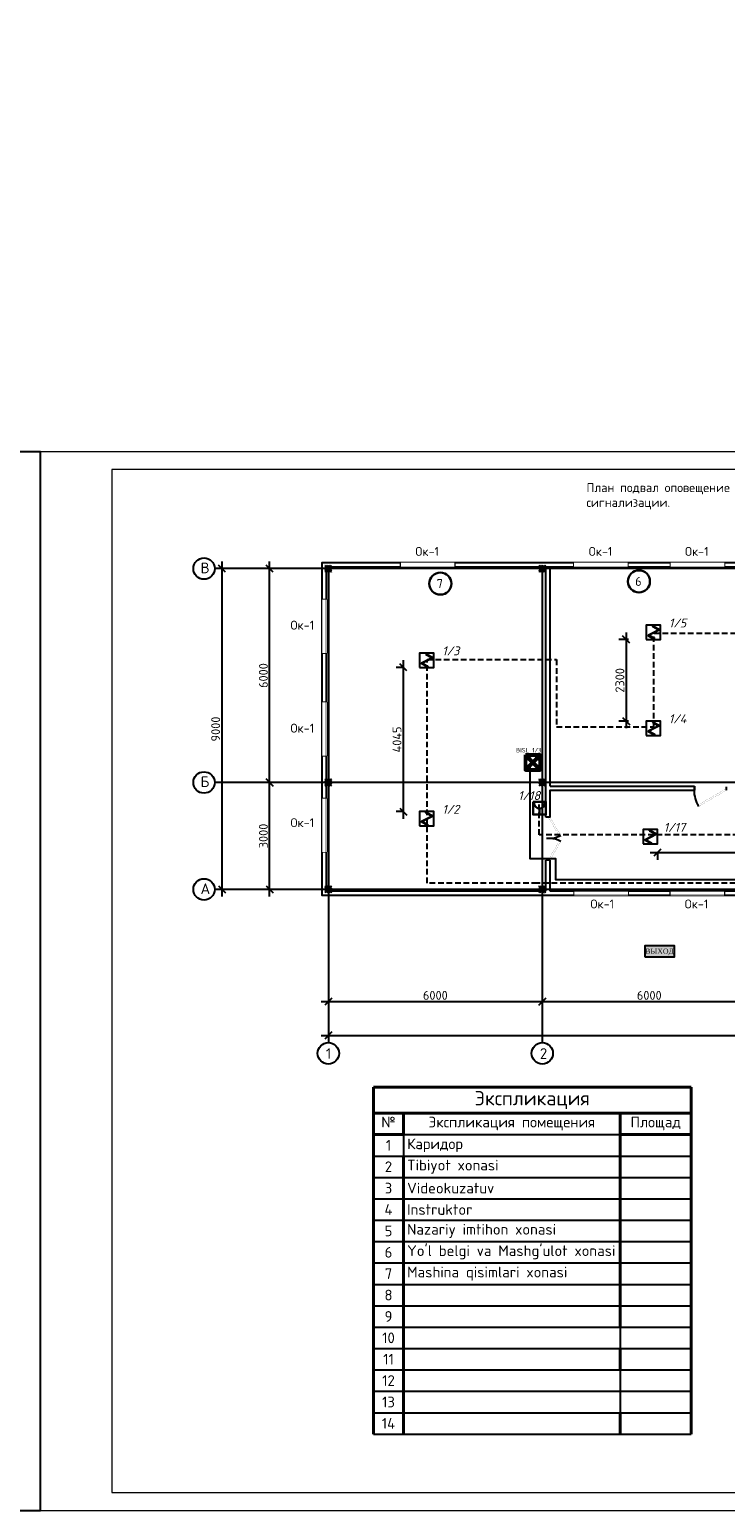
# Model space of a CAD drawing. Header units: millimetres. Extents: x -228268 to 1513407, y -439898 to -137408.
# Tile 105 of 128: x 232548 to 252061, y -249381 to -207836. Entities that reach past the tile are written whole.
import ezdxf
from ezdxf.enums import TextEntityAlignment as Align

# ---------------------------------------------------------------- set-up
doc = ezdxf.new("R2010")
doc.units = ezdxf.units.MM
doc.set_wipeout_variables(frame=1)
for name, pattern in [('ACAD_ISO10W100', [18, 12, -3, 0, -3]), ('DASHDOT2', [12.7, 6.35, -3.175, 0, -3.175]), ('HIDDEN2', [4.7625, 3.175, -1.5875])]:
    doc.linetypes.add(name, pattern=pattern)
for name, color, linetype, lineweight in [('.', 7, 'Continuous', 15), ('_ESchemePE', 3, 'DASHDOT2', 15), ('w-line', 7, 'Continuous', 0), ('план', 7, 'Continuous', 50), ('ПС', 1, 'ACAD_ISO10W100', 30), ('Рамка (Sheet frame)', 7, 'Continuous', 30), ('Элементы', 1, 'Continuous', 25)]:
    doc.layers.add(name, color=color, linetype=linetype, lineweight=lineweight)
for name, color, linetype in [('Lines', 7, 'Continuous'), ('окно и двер', 5, 'Continuous'), ('Ук', 10, 'Continuous'), ('Электрика', 7, 'Continuous')]:
    doc.layers.add(name, color=color, linetype=linetype)
doc.styles.add('GOST', font='isocpeur.ttf')
doc.styles.add('SHahzod', font='times.ttf', dxfattribs={"height": 350})
doc.styles.add('V@ler@Live', font='isocpeur.ttf')
doc.styles.add('ViTEXT', font='isocpeur.ttf')
doc.styles.add('Бристоль', font='isocpeui.ttf')
doc.styles.add('Миржалол', font='isocpeui.ttf', dxfattribs={"height": 250})
doc.styles.add('Мой 250', font='isocpeui.ttf', dxfattribs={"height": 250})
doc.dimstyles.new('1-100', dxfattribs={"dimtxt": 250, "dimasz": 200, "dimexe": 200, "dimexo": 500, "dimgap": 50, "dimtad": 1, "dimdec": 0, "dimdsep": 46, "dimtxsty": 'ViTEXT', "dimblk": 'OBLIQUE', "dimcen": 250, "dimdle": 200, "dimclrd": 256, "dimclre": 256, "dimclrt": 256, "dimadec": 0, "dimazin": 0, "dimtfac": 1, "dimtdec": 0, "dimtmove": 1, "dimatfit": 3, "dimldrblk": 'OBLIQUE', "dimfxl": 200, "dimfxlon": 1, "dimtolj": 1, "dimlwd": -1, "dimlwe": -1, "dimarcsym": 0})

# ---------------------------------------------------------------- blocks, each defined once
blk = doc.blocks.new('*T371')
at = {"color": 0, "linetype": 'ByBlock', "lineweight": 40, "transparency": 16777216}
for p, q in [((0, 0), (8915, 0)), ((0, 0), (0, -9737)), ((8915, 0), (8915, -9737)), ((0, -733), (8915, -733)), ((848, -733), (848, -1333)), ((6922, -733), (6922, -6737)), ((0, -1333), (848, -1333)), ((6922, -1333), (8915, -1333)), ((848, -1937), (848, -9737)), ((6922, -7337), (6922, -7937)), ((6922, -9137), (6922, -9737))]:
    blk.add_line(p, q, dxfattribs=at)
at = {"color": 0, "linetype": 'ByBlock', "lineweight": -2, "transparency": 16777216}
for p, q in [((848, -1333), (6922, -1333)), ((848, -1333), (848, -1937)), ((0, -1937), (8915, -1937)), ((0, -2537), (8915, -2537)), ((0, -3137), (8915, -3137)), ((0, -3737), (8915, -3737)), ((0, -4337), (8915, -4337)), ((0, -4937), (8915, -4937)), ((0, -5537), (8915, -5537)), ((0, -6137), (8915, -6137)), ((0, -6737), (8915, -6737)), ((6922, -6737), (6922, -7337)), ((0, -7337), (8915, -7337)), ((0, -7937), (8915, -7937)), ((6922, -7937), (6922, -9137)), ((0, -8537), (8915, -8537)), ((0, -9137), (8915, -9137)), ((0, -9737), (8915, -9737))]:
    blk.add_line(p, q, dxfattribs=at)
at = {"color": 0, "transparency": 16777216, "insert": (4457, -367), "char_height": 400, "width": 8714.79, "attachment_point": 5, "style": 'ViTEXT'}
blk.add_mtext('{\\C256;Экспликация }', dxfattribs=at)
at = {"transparency": 16777216, "char_height": 300, "style": 'ViTEXT'}
for s, insert, width, attachment_point in [('Экспликация помещения ', (3885, -833), 5874.28, 2), ('№', (424, -833), 647.66, 2), ('Площад', (7918, -833), 1792.85, 2), ('1', (424, -1635), 647.66, 5), ('Каридор', (948, -1635), 5874.28, 4), ('2', (424, -2237), 647.66, 5), ('Tibiyot xonasi', (948, -2237), 5874.28, 4), ('3', (424, -2837), 647.66, 5), ('Videokuzatuv', (948, -2837), 5874.28, 4), ('4', (424, -3437), 647.66, 5), ('Instruktor', (948, -3437), 5874.28, 4), ('5', (424, -4037), 647.66, 5), ('Nazariy imtihon xonasi', (948, -4037), 5874.28, 4), ('6', (424, -4637), 647.66, 5), ("Yo'l belgi va Mashg'ulot xonasi ", (948, -4637), 5874.28, 4), ('7', (424, -5237), 647.66, 5), ('Mashina qisimlari xonasi', (948, -5237), 5874.28, 4), ('8', (424, -5837), 647.66, 5), ('9', (424, -6437), 647.66, 5), ('10', (424, -7037), 647.66, 5), ('11', (424, -7637), 647.66, 5), ('12', (424, -8237), 647.66, 5), ('13', (424, -8837), 647.66, 5), ('14', (424, -9437), 647.66, 5)]:
    blk.add_mtext(s, dxfattribs=dict(at, insert=insert, width=width, attachment_point=attachment_point))
blk = doc.blocks.new('_Oblique')
at = {"color": 0, "linetype": 'ByBlock', "lineweight": -2}
blk.add_line((-0.5, -0.5), (0.5, 0.5), dxfattribs=at)
blk = doc.blocks.new('*D372')
at = {"transparency": 16777216}
for p, q in [((246727, -235106), (253127, -235106)), ((246927, -234906), (246927, -235306)), ((252927, -234906), (252927, -235306))]:
    blk.add_line(p, q, dxfattribs=at)
at = {"layer": 'Defpoints', "color": 0, "transparency": 16777216}
for p in [(246927, -232159), (252927, -232159), (252927, -235106)]:
    blk.add_point(p, dxfattribs=at)
at = {"transparency": 16777216, "xscale": 200, "yscale": 200, "zscale": 200, "rotation": 180}
blk.add_blockref('_Oblique', (246927, -235106), dxfattribs=at)
at = {"transparency": 16777216, "xscale": 200, "yscale": 200, "zscale": 200}
blk.add_blockref('_Oblique', (252927, -235106), dxfattribs=at)
at = {"transparency": 16777216, "insert": (249927, -234931), "char_height": 250, "attachment_point": 5, "style": 'ViTEXT'}
blk.add_mtext('\\A1;6000', dxfattribs=at)
blk = doc.blocks.new('*D375')
at = {"transparency": 16777216}
for p, q in [((240927, -235858), (240927, -236258)), ((270927, -235858), (270927, -236258)), ((240727, -236058), (271127, -236058))]:
    blk.add_line(p, q, dxfattribs=at)
at = {"layer": 'Defpoints', "color": 0, "transparency": 16777216}
for p in [(240927, -232159), (270927, -232159), (270927, -236058)]:
    blk.add_point(p, dxfattribs=at)
at = {"transparency": 16777216, "xscale": 200, "yscale": 200, "zscale": 200, "rotation": 180}
blk.add_blockref('_Oblique', (240927, -236058), dxfattribs=at)
at = {"transparency": 16777216, "xscale": 200, "yscale": 200, "zscale": 200}
blk.add_blockref('_Oblique', (270927, -236058), dxfattribs=at)
at = {"transparency": 16777216, "insert": (255927, -235883), "char_height": 250, "attachment_point": 5, "style": 'ViTEXT'}
blk.add_mtext('\\A1;30000', dxfattribs=at)
blk = doc.blocks.new('*D377')
at = {"transparency": 16777216}
for p, q in [((239279, -232159), (239279, -228759)), ((239479, -228959), (239079, -228959)), ((239479, -231959), (239079, -231959))]:
    blk.add_line(p, q, dxfattribs=at)
at = {"layer": 'Defpoints', "color": 0, "transparency": 16777216}
for p in [(239279, -228959), (246727, -228959), (246727, -231959)]:
    blk.add_point(p, dxfattribs=at)
at = {"transparency": 16777216, "xscale": 200, "yscale": 200, "zscale": 200}
for p, rotation in [((239279, -228959), 90), ((239279, -231959), 270)]:
    blk.add_blockref('_Oblique', p, dxfattribs=dict(at, rotation=rotation))
at = {"transparency": 16777216, "insert": (239104, -230459), "char_height": 250, "attachment_point": 5, "rotation": 90, "style": 'ViTEXT'}
blk.add_mtext('\\A1;3000', dxfattribs=at)
blk = doc.blocks.new('*D378')
at = {"transparency": 16777216}
for p, q in [((239479, -222959), (239079, -222959)), ((239279, -229159), (239279, -222759)), ((239479, -228959), (239079, -228959))]:
    blk.add_line(p, q, dxfattribs=at)
at = {"layer": 'Defpoints', "color": 0, "transparency": 16777216}
for p in [(239279, -222959), (246727, -222959), (246727, -228959)]:
    blk.add_point(p, dxfattribs=at)
at = {"transparency": 16777216, "xscale": 200, "yscale": 200, "zscale": 200}
for p, rotation in [((239279, -222959), 90), ((239279, -228959), 270)]:
    blk.add_blockref('_Oblique', p, dxfattribs=dict(at, rotation=rotation))
at = {"transparency": 16777216, "insert": (239104, -225959), "char_height": 250, "attachment_point": 5, "rotation": 90, "style": 'ViTEXT'}
blk.add_mtext('\\A1;6000', dxfattribs=at)
blk = doc.blocks.new('*D379')
at = {"transparency": 16777216}
for p, q in [((238141, -222959), (237741, -222959)), ((237941, -222759), (237941, -232159)), ((238141, -231959), (237741, -231959))]:
    blk.add_line(p, q, dxfattribs=at)
at = {"layer": 'Defpoints', "color": 0, "transparency": 16777216}
for p in [(246727, -222959), (237941, -231959), (246727, -231959)]:
    blk.add_point(p, dxfattribs=at)
at = {"transparency": 16777216, "xscale": 200, "yscale": 200, "zscale": 200}
for p, rotation in [((237941, -222959), 90), ((237941, -231959), 270)]:
    blk.add_blockref('_Oblique', p, dxfattribs=dict(at, rotation=rotation))
at = {"transparency": 16777216, "insert": (237766, -227459), "char_height": 250, "attachment_point": 5, "rotation": 90, "style": 'ViTEXT'}
blk.add_mtext('\\A1;9000', dxfattribs=at)
blk = doc.blocks.new('*D380')
at = {"transparency": 16777216}
for p, q in [((240727, -235106), (247127, -235106)), ((240927, -234906), (240927, -235306)), ((246927, -234906), (246927, -235306))]:
    blk.add_line(p, q, dxfattribs=at)
at = {"layer": 'Defpoints', "color": 0, "transparency": 16777216}
for p in [(240927, -232159), (246927, -232159), (246927, -235106)]:
    blk.add_point(p, dxfattribs=at)
at = {"transparency": 16777216, "xscale": 200, "yscale": 200, "zscale": 200, "rotation": 180}
blk.add_blockref('_Oblique', (240927, -235106), dxfattribs=at)
at = {"transparency": 16777216, "xscale": 200, "yscale": 200, "zscale": 200}
blk.add_blockref('_Oblique', (246927, -235106), dxfattribs=at)
at = {"transparency": 16777216, "insert": (243927, -234931), "char_height": 250, "attachment_point": 5, "style": 'ViTEXT'}
blk.add_mtext('\\A1;6000', dxfattribs=at)
blk = doc.blocks.new('*U176')
at = {"layer": 'окно и двер'}
blk.add_lwpolyline([(0, 0), (1500, 0), (1500, 120), (0, 120)], close=True, dxfattribs=at)
blk.add_wipeout([(0, 120), (1500, 120), (1500, 0), (0, 0)])
at = {"layer": 'окно и двер', "const_width": 5}
for points in [[(0, 100), (1500, 100)], [(0, 20), (1500, 20)]]:
    blk.add_lwpolyline(points, dxfattribs=at)
blk = doc.blocks.new('ваппвап')
at = {"layer": '.'}
h = blk.add_hatch(dxfattribs=at)
h.set_pattern_fill('JIS_LC_20', color=256, scale=1.5)
h.set_pattern_definition([(45, (-2878419.315, -2938762.286), (-21.21320344, 21.21320344), []), (45, (-2878418.715, -2938762.286), (-21.21320344, 21.21320344), [])])
h.paths.add_polyline_path([(1480802, 617821), (1481002, 617821), (1481002, 618021), (1480802, 618021)])
at = {"color": 1, "const_width": 5}
blk.add_lwpolyline([(1480802, 618021), (1481002, 618021), (1481002, 617821), (1480802, 617821)], close=True, dxfattribs=at)
blk = doc.blocks.new('*U128')
at = {"linetype": 'ByBlock'}
for p, q in [((-900, 0), (-900, -100)), ((0, 0), (0, -100))]:
    blk.add_line(p, q, dxfattribs=at)
at = {"color": 34, "linetype": 'ByBlock', "const_width": 3}
blk.add_lwpolyline([(0, 0), (-779, 450), (-801, 412), (-22, -38)], close=True, dxfattribs=at)
at = {"linetype": 'ByBlock'}
blk.add_arc((0, 0), 900, 150, 180, dxfattribs=at)
blk = doc.blocks.new('*U157')
at = {"linetype": 'ByBlock'}
for p, q in [((-600, 0), (-600, -100)), ((0, 0), (0, -100))]:
    blk.add_line(p, q, dxfattribs=at)
at = {"color": 34, "linetype": 'ByBlock', "const_width": 3}
blk.add_lwpolyline([(0, 0), (-520, 300), (-541, 262), (-22, -38)], close=True, dxfattribs=at)
at = {"linetype": 'ByBlock'}
blk.add_arc((0, 0), 600, 150, 180, dxfattribs=at)
blk = doc.blocks.new('йввв')
at = {"color": 5, "linetype": 'ByBlock', "lineweight": 30}
blk.add_lwpolyline([(109455200, 63352280), (109455650, 63352280), (109455650, 63351830), (109455200, 63351830)], close=True, dxfattribs=at)
at = {"layer": 'план', "color": 5, "linetype": 'ByBlock', "lineweight": 30}
blk.add_line((109455425, 63352040), (109455425, 63351870), dxfattribs=at)
blk.add_arc((109455425, 63352225), 185, 180, 0, dxfattribs=at)
blk = doc.blocks.new('*U295')
at = {"layer": 'Электрика'}
h = blk.add_hatch(color=1, dxfattribs=at)
h.dxf.hatch_style = 1
h.paths.add_polyline_path([(153, 72), (-145, -82), (34, -185, 1), (36, -180), (-135, -81), (163, 73), (-15, 175, 1), (-18, 170)])
blk.add_lwpolyline([(-200, -200), (200, -200), (200, 200), (-200, 200)], close=True, dxfattribs=at)
at = {"layer": 'Электрика', "color": 1, "lineweight": 30}
blk.add_lwpolyline([(153, 72), (-145, -82), (34, -185, 1), (36, -180), (-135, -81), (163, 73), (-15, 175, 1), (-18, 170)], format="xyb", close=True, dxfattribs=at)
blk = doc.blocks.new('*D381')
at = {"transparency": 16777216}
for p, q in [((243027, -225531), (243027, -229976)), ((243027, -225731), (242827, -225731)), ((243027, -229776), (242827, -229776))]:
    blk.add_line(p, q, dxfattribs=at)
at = {"layer": 'Defpoints', "color": 0, "transparency": 16777216}
for p in [(243483, -225731), (243027, -229776), (243483, -229776)]:
    blk.add_point(p, dxfattribs=at)
at = {"transparency": 16777216, "xscale": 200, "yscale": 200, "zscale": 200}
for p, rotation in [((243027, -225731), 90), ((243027, -229776), 270)]:
    blk.add_blockref('_Oblique', p, dxfattribs=dict(at, rotation=rotation))
at = {"transparency": 16777216, "insert": (242852, -227753), "char_height": 250, "attachment_point": 5, "rotation": 90, "style": 'ViTEXT'}
blk.add_mtext('\\A1;4045', dxfattribs=at)
blk = doc.blocks.new('*D382')
at = {"transparency": 16777216}
for p, q in [((249278, -224749), (249278, -227437)), ((249343, -224949), (249078, -224949)), ((249343, -227237), (249078, -227237))]:
    blk.add_line(p, q, dxfattribs=at)
at = {"layer": 'Defpoints', "color": 0, "transparency": 16777216}
for p in [(249843, -224949), (249278, -227237), (249843, -227237)]:
    blk.add_point(p, dxfattribs=at)
at = {"transparency": 16777216, "xscale": 200, "yscale": 200, "zscale": 200}
for p, rotation in [((249278, -224949), 90), ((249278, -227237), 270)]:
    blk.add_blockref('_Oblique', p, dxfattribs=dict(at, rotation=rotation))
at = {"transparency": 16777216, "insert": (249103, -226093), "char_height": 250, "attachment_point": 5, "rotation": 90, "style": 'ViTEXT'}
blk.add_mtext('\\A1;2300', dxfattribs=at)
blk = doc.blocks.new('*D387')
at = {"transparency": 16777216}
for p, q in [((249955, -230926), (255792, -230926)), ((250155, -230926), (250155, -231126)), ((255592, -230926), (255592, -231126))]:
    blk.add_line(p, q, dxfattribs=at)
at = {"layer": 'Defpoints', "color": 0, "transparency": 16777216}
for p in [(250155, -230683), (255592, -230683), (255592, -230926)]:
    blk.add_point(p, dxfattribs=at)
at = {"transparency": 16777216, "xscale": 200, "yscale": 200, "zscale": 200, "rotation": 180}
blk.add_blockref('_Oblique', (250155, -230926), dxfattribs=at)
at = {"transparency": 16777216, "xscale": 200, "yscale": 200, "zscale": 200}
blk.add_blockref('_Oblique', (255592, -230926), dxfattribs=at)
at = {"transparency": 16777216, "insert": (252874, -230751), "char_height": 250, "attachment_point": 5, "style": 'ViTEXT'}
blk.add_mtext('\\A1;5400', dxfattribs=at)
blk = doc.blocks.new('вых')
at = {"layer": '.', "ltscale": 2}
h = blk.add_hatch(color=82, dxfattribs=at)
h.dxf.hatch_style = 1
h.set_gradient(color1=(51, 204, 0), color2=(54, 214, 0), one_color=1, tint=0.42)
h.paths.add_polyline_path([(329, 136), (-349, 136), (-349, -136), (328, -136, 0.000346), (329, -135)])
at = {"ltscale": 2}
blk.add_lwpolyline([(-339, -136), (-339, 136), (339, 136), (339, -136)], close=True, dxfattribs=at)
at = {"color": 7, "insert": (-4, -17), "char_height": 120, "width": 794.72, "attachment_point": 5, "style": 'SHahzod'}
blk.add_mtext('ВЫХОД', dxfattribs=at)
blk = doc.blocks.new('A$C1dd1ac1f')
at = {"lineweight": 25, "xscale": 1.2, "yscale": 1.2, "zscale": 1.2, "rotation": 270}
blk.add_blockref('вых', (468, 261), dxfattribs=at)
blk = doc.blocks.new('A$C258B7E23')
at = {"layer": 'ПС', "color": 1, "lineweight": 50, "ltscale": 70}
for p, q in [((-212, 210), (212, -210)), ((212, 210), (-212, -210))]:
    blk.add_line(p, q, dxfattribs=at)
at = {"layer": 'ПС', "color": 5, "linetype": 'ByBlock', "lineweight": 50, "ltscale": 10}
blk.add_lwpolyline([(-302, 298), (302, 298), (302, -298), (-302, -298)], close=True, dxfattribs=at)
at = {"layer": 'ПС', "color": 1, "linetype": 'ByBlock', "lineweight": 50, "ltscale": 70}
blk.add_circle((0, 0), 298, dxfattribs=at)

msp = doc.modelspace()

# ---------------------------------------------------------------- linework, layer by layer
at = {"color": 0, "lineweight": 25, "ltscale": 2}
msp.add_lwpolyline([(190850.6, -249380.9), (232850.6, -249380.9), (232850.6, -219680.9), (190850.6, -219680.9)], close=True, dxfattribs=at)
at = {"linetype": 'Continuous', "lineweight": 15, "ltscale": 100}
msp.add_lwpolyline([(232850.6, -249380.9), (274850.6, -249380.9), (274850.6, -219680.9), (232850.6, -219680.9)], close=True, dxfattribs=at)
for points in [[(255326.6, -232128.8), (240756.6, -232128.8), (240756.6, -222788.9), (271096.6, -222788.9), (271096.6, -232128.8), (256526.6, -232128.8)], [(247026.6, -232008.8), (240876.6, -232008.8), (240876.6, -222908.9), (270976.6, -222908.9), (270976.6, -232008.8), (264826.7, -232008.8)], [(247026.6, -229933.9), (247026.6, -229058.9), (247026.6, -222908.9)], [(247146.6, -229058.9), (247146.6, -222908.9)], [(247146.6, -229058.9), (251192.3, -229058.9)], [(247146.6, -229933.9), (247146.6, -229178.9), (251192.3, -229178.9)], [(251192.3, -229058.9), (251192.3, -229178.9)], [(247146.6, -229933.9), (247026.6, -229933.9)], [(247026.6, -232008.8), (247026.6, -231133.9)], [(247146.6, -231133.9), (247026.6, -231133.9)], [(247146.6, -232008.8), (247146.6, -231133.9)], [(255326.6, -232008.8), (247146.6, -232008.8)]]:
    msp.add_lwpolyline(points)
at = {"color": 3}
msp.add_lwpolyline([(246580.7, -228481.5), (246580.7, -231093.1), (247299.4, -231093.1), (247299.4, -231682.1), (257348.2, -231682.1)], dxfattribs=at)
for centre in [(237441, -222958.9), (237441, -228958.9), (237441, -231958.9), (240926.6, -236558.1), (246926.6, -236558.1)]:
    msp.add_circle(centre, 300)
at = {"layer": '_ESchemePE', "color": 5, "linetype": 'HIDDEN2', "lineweight": 25, "ltscale": 50}
msp.add_lwpolyline([(257348.2, -231782.5), (246783.5, -231782.5), (243693.6, -231782.5), (243693.6, -225509.5), (247328.5, -225509.5), (247328.5, -227398.5), (250057.5, -227398.5), (250057.5, -224771.8), (254388.6, -224771.8), (254388.6, -227433), (257374.8, -227433), (257374.8, -224772.7), (261920.3, -224772.7), (261920.3, -227444.2), (265211.4, -227444.2), (265211.4, -225477.9), (267985, -225477.9), (267985, -229971.2), (265066, -229971.2), (265066, -229618.1), (264575.8, -229618.1), (264575.8, -230431.9), (246836.4, -230431.9), (246836.4, -229575.2)], dxfattribs=at)
at = {"layer": 'w-line', "color": 0, "linetype": 'Continuous', "lineweight": 15, "ltscale": 100}
msp.add_lwpolyline([(234850.6, -248880.9), (274350.6, -248880.9), (274350.6, -220180.9), (234850.6, -220180.9)], close=True, dxfattribs=at)
at = {"layer": 'Ук'}
for points in [[(270926.6, -222958.9), (237741, -222958.9)], [(240926.6, -222958.9), (240926.6, -236258.1)], [(246926.6, -222958.9), (246926.6, -236258.1)], [(270926.6, -228958.9), (237741, -228958.9)], [(270926.6, -231958.8), (237741, -231958.9)]]:
    msp.add_lwpolyline(points, dxfattribs=at)

# ---------------------------------------------------------------- block references
for name, p in [('ваппвап', (-1239975, -840879.6)), ('ваппвап', (-1233975, -840879.5)), ('ваппвап', (-1239975, -846879.5)), ('ваппвап', (-1233975, -846879.5)), ('ваппвап', (-1239975, -849879.5)), ('ваппвап', (-1233975, -849879.5)), ('*T371', (242189.1, -237502.7))]:
    msp.add_blockref(name, p)
at = {"xscale": -1}
for name, p, rotation in [('*U128', (252092.3, -229178.9), 180), ('*U157', (247146.3, -229933.3), 270)]:
    msp.add_blockref(name, p, dxfattribs=dict(at, rotation=rotation))
for name, p, rotation in [('*U157', (247146.3, -231133.3), 270), ('A$C1dd1ac1f', (250480.9, -234163.2), 90)]:
    msp.add_blockref(name, p, dxfattribs=dict(rotation=rotation))
at = {"layer": 'план', "color": 5, "linetype": 'ByBlock', "lineweight": 25, "xscale": 0.7989135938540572, "yscale": 0.7989135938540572, "zscale": 0.7989135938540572}
msp.add_blockref('йввв', (-87198580.1, -50842495.5), dxfattribs=at)
at = {"layer": 'Электрика', "color": 142, "linetype": 'ByBlock', "lineweight": 25, "ltscale": 20}
for p in [(250042.7, -224749.2), (243682.6, -225531.2), (250042.7, -227437.3), (243682.6, -229975.8), (249955, -230482.5)]:
    msp.add_blockref('*U295', p, dxfattribs=at)
at = {"layer": 'Элементы', "lineweight": 30, "ltscale": 10000, "xscale": -0.7002837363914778, "yscale": 0.7002837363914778, "zscale": 0.7002837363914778, "rotation": 90}
msp.add_blockref('A$C258B7E23', (246662, -228399.2), dxfattribs=at)

# ---------------------------------------------------------------- texts
at = {"style": 'GOST'}
for s, p in [('7', (244052.7, -223379.2)), ('6', (249621.5, -223318.7))]:
    msp.add_text(s, height=250, dxfattribs=at).set_placement(p, align=Align.MIDDLE_CENTER)
at = {"insert": (92760.8, -208177.5), "char_height": 250, "width": 2220.067, "attachment_point": 1, "rotation": 0.1, "style": 'V@ler@Live'}
msp.add_mtext('\\pi768.67;{\\H1.2x;Код\\fISOCPEUR|b0|i0|c204|p34;\\P\\pi21.624;\\fISOCPEUR|b0|i1|c204|p34;оборудован\\fISOCPEUR|b0|i0|c204|p34;   \\P\\pi58.556;\\fISOCPEUR|b0|i1|c204|p34;мат\\fISOCPEUR|b0|i0|c204|p34;е\\fISOCPEUR|b0|i1|c204|p34;риала}', dxfattribs=at)
at = {"attachment_point": 1, "style": 'ViTEXT'}
for s, width, insert, char_height in [('Ок-1', 409.501, (243367.5, -222350.9), 250), ('Ок-1', 409.501, (248229.7, -222350.9), 250), ('Ок-1', 409.501, (250930, -222350.9), 250), ('В', 123, (237342.5, -222788), 300), ('Ок-1', 409.501, (239865.6, -224420.2), 250), ('Ок-1', 409.501, (239865.6, -227309.8), 250), ('Б', 123, (237342.5, -228788), 300), ('Ок-1', 409.501, (239865.6, -229961.5), 250), ('А', 123, (237342.5, -231788), 300), ('1', 123, (240859.9, -236413.4), 300), ('2', 123, (246859.9, -236413.4), 300)]:
    msp.add_mtext_dynamic_manual_height_columns(s, width=width, gutter_width=17495.6, heights=[0], dxfattribs=dict(at, insert=insert, char_height=char_height))
at = {"layer": 'Lines', "color": 0, "insert": (248166.3, -220561.1), "char_height": 250, "width": 6402.168, "attachment_point": 1, "style": 'Миржалол'}
msp.add_mtext('{\\fISOCPEUR|b0|i0|c204|p34;\\C7;План подвал \\C256;оповещение о пожаре.  сигнализации\\C7;.}', dxfattribs=at)
at = {"layer": 'ПС', "color": 250, "lineweight": 30, "style": 'GOST'}
msp.add_text('BISL 1/3', height=122.55, dxfattribs=at).set_placement((246189.7, -228115.3))
at = {"layer": 'Электрика', "color": 7, "lineweight": 25, "char_height": 250, "width": 717.982, "attachment_point": 5, "style": 'Мой 250'}
for s, insert in [('1/5', (250720.1, -224484.4)), ('1/3', (244360, -225266.4)), ('1/4', (250720.1, -227172.5)), ('1/18', (246558.7, -229325.7)), ('1/2', (244360, -229711)), ('1/17', (250632.4, -230217.7))]:
    msp.add_mtext(s, dxfattribs=dict(at, insert=insert))

# ---------------------------------------------------------------- dimensions: what is measured, and where the dimension line sits
for base, p1, p2, picture, middle in [((237941, -231958.9), (246726.6, -222958.9), (246726.7, -231958.9), '*D379', (237766, -227458.9)), ((239279.3, -222958.9), (246726.6, -228958.9), (246726.6, -222958.9), '*D378', (239104.3, -225958.9)), ((239279.3, -228958.9), (246726.6, -231958.9), (246726.6, -228958.9), '*D377', (239104.3, -230458.9))]:
    dim = msp.add_linear_dim(base=base, p1=p1, p2=p2, angle=90, dimstyle='1-100')
    dim.commit()
    dim.dimension.update_dxf_attribs({"geometry": picture, "text_midpoint": middle})
at = {"color": 1}
dim = msp.add_linear_dim(base=(249277.7, -227237.2), p1=(249842.6, -224949.2), p2=(249842.6, -227237.2), angle=90, text='2300', dimstyle='1-100', dxfattribs=at)
dim.commit()
dim.dimension.update_dxf_attribs({"geometry": '*D382', "text_midpoint": (249102.7, -226093.2)})
dim = msp.add_linear_dim(base=(243026.6, -229775.8), p1=(243482.5, -225731.2), p2=(243482.5, -229775.8), angle=90, dimstyle='1-100', dxfattribs=at)
dim.commit()
dim.dimension.update_dxf_attribs({"geometry": '*D381', "text_midpoint": (242851.6, -227753.5)})
dim = msp.add_linear_dim(base=(255592, -230925.6), p1=(250155.1, -230682.5), p2=(255592, -230682.5), text='5400', dimstyle='1-100', dxfattribs=at)
dim.commit()
dim.dimension.update_dxf_attribs({"geometry": '*D387', "text_midpoint": (252873.6, -230750.6)})
for base, p1, p2, picture, middle in [((270926.6, -236058.1), (240926.6, -232158.9), (270926.6, -232158.9), '*D375', (255926.6, -235883.1)), ((246926.6, -235106), (240926.6, -232158.9), (246926.6, -232158.9), '*D380', (243926.6, -234931)), ((252926.6, -235106), (246926.6, -232158.9), (252926.6, -232158.9), '*D372', (249926.6, -234931))]:
    dim = msp.add_linear_dim(base=base, p1=p1, p2=p2, dimstyle='1-100')
    dim.commit()
    dim.dimension.update_dxf_attribs({"geometry": picture, "text_midpoint": middle})

# ---------------------------------------------------------------- next in the draw order: block references
at = {"xscale": -1}
for p in [(244462, -222908.9), (249320, -222908.9), (252028.1, -222908.9), (249326.6, -232128.8), (252026.8, -232128.8)]:
    msp.add_blockref('*U176', p, dxfattribs=at)
at = {"xscale": -1, "rotation": 270}
for p in [(240756.6, -225326.8), (240756.6, -228208.9), (240756.6, -230908.7)]:
    msp.add_blockref('*U176', p, dxfattribs=at)

# ---------------------------------------------------------------- next in the draw order: linework, layer by layer
at = {"color": 1, "lineweight": 30}
for centre in [(244068.5, -223379.2), (249637.3, -223318.7)]:
    msp.add_circle(centre, 310, dxfattribs=at)

# ---------------------------------------------------------------- next in the draw order: texts
at = {"char_height": 250, "attachment_point": 1, "style": 'ViTEXT'}
for insert in [(248277.9, -232242.1), (250921.7, -232242.1)]:
    msp.add_mtext_dynamic_manual_height_columns('Ок-1', width=409.501, gutter_width=17495.6, heights=[0], dxfattribs=dict(at, insert=insert))
at = {"layer": 'Рамка (Sheet frame)', "color": 7, "lineweight": 15, "insert": (-149158.3, -225607.1), "char_height": 250, "width": 15237.265, "attachment_point": 4, "style": 'Бристоль'}
msp.add_mtext('\\pi6641.54902;Примечание:\\P\\pi0;1. Монтаж {\\C256;пожарных дымовых извещателей выполнить }на расстоянии не более 4 метров от стены.\\P2. {\\C0;При монтаже подвесных потолков предусмотреть доступ к извещателям, для обеспечения обслуживания дымовых извещателей. Крепления всех дымовых извещателей за и под подвесным потолком \\C256;могут быть откорректированы с учетом всех нормативных документов, а также с учётом расположения освещения, вентиляции или других коммуникаций,\\C0; высотную отметку плана смотреть в архитектурно-строительной части проекта.}', dxfattribs=at)

doc.saveas('drawing.dxf')
